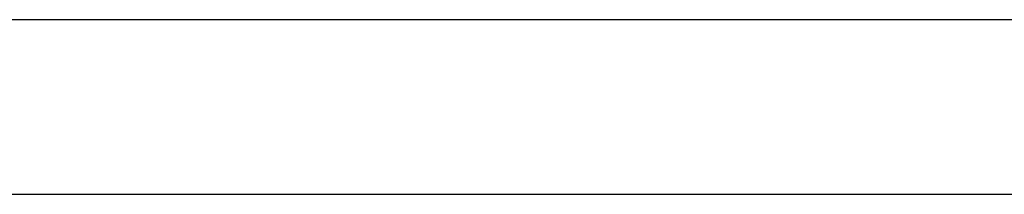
# Model space of a CAD drawing. Header units: metres. Extents: x 397.7 to 427.5, y 12.7 to 28.4.
# Tile 54 of 79: x 407.743 to 408.309, y 25.829 to 25.929. Entities that reach past the tile are written whole.
import ezdxf

# ---------------------------------------------------------------- set-up
doc = ezdxf.new("R2010")
doc.units = ezdxf.units.M
doc.layers.add('A-WALL-____-MCUT', color=7, linetype='Continuous', lineweight=25)
doc.layers.add('A-WALL-____-OTLN', color=7, linetype='Continuous', lineweight=25)

# ---------------------------------------------------------------- blocks, each defined once
blk = doc.blocks.new('Family - Evans P2-153089-05_TEL_P2')
at = {"layer": 'A-WALL-____-MCUT', "color": 253, "true_color": 0xaaaaaa}
for p, q in [((2.75439, 0.1), (0, 0.1)), ((0, 0), (2.75439, 0))]:
    blk.add_line(p, q, dxfattribs=at)
at = {"layer": 'A-WALL-____-OTLN', "color": 253, "true_color": 0xaaaaaa}
for p, q in [((2.75439, 0.1), (0, 0.1)), ((0, 0), (2.75439, 0))]:
    blk.add_line(p, q, dxfattribs=at)
at = {"layer": 'A-WALL-____-OTLN', "color": 253, "lineweight": 18, "true_color": 0xaaaaaa}
blk.add_line((0, 0), (2.75439, 0), dxfattribs=at)
blk = doc.blocks.new('LONDR55-XX_ZZ-ARQ-CAA-M3D-Londres55_ifc-1-05_TEL_P2')
at = {"layer": 'A-WALL-____-OTLN', "color": 253, "lineweight": 18, "true_color": 0xaaaaaa}
blk.add_blockref('Family - Evans P2-153089-05_TEL_P2', (406.31097, 25.82946), dxfattribs=at)

msp = doc.modelspace()

# ---------------------------------------------------------------- block references
at = {"lineweight": 5}
msp.add_blockref('LONDR55-XX_ZZ-ARQ-CAA-M3D-Londres55_ifc-1-05_TEL_P2', (0, 0), dxfattribs=at)

doc.saveas('drawing.dxf')
